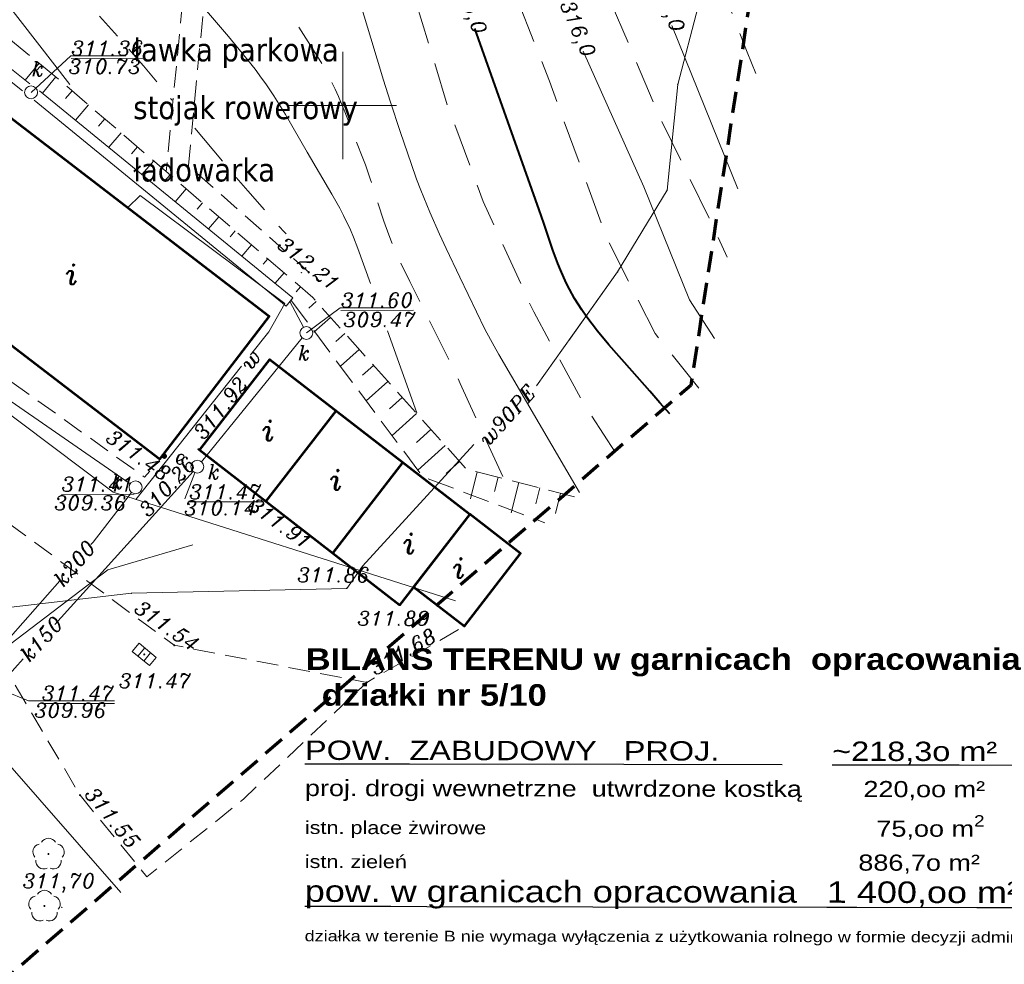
# Model space of a CAD drawing. Extents: x 4615668 to 9294084, y 5331114 to 10688993.
# Tile 130 of 181: x 4656468 to 4656514, y 5335038 to 5335082. Entities that reach past the tile are written whole.
import ezdxf
from ezdxf.enums import TextEntityAlignment as Align

# ---------------------------------------------------------------- set-up
doc = ezdxf.new("R2010")
doc.units = 0
doc.header["$MEASUREMENT"] = 0
for name, pattern in [('BUBZ02', [1.75, 1.25, -0.5]), ('KTCR', [1.5, 1, -0.5]), ('l215_500', [2.5, 1.5, -0.4125, 0.175, -0.4125]), ('l266_500', [1, 0.5, -0.5]), ('l423_500', [2, 1.5, -0.5]), ('l641_500', [1.5, 1, -0.5]), ('l812_500', [3, 2, -1]), ('l823_500', [1.75, 1.25, -0.5]), ('l824_500', [1.75, 1.25, -0.5])]:
    doc.linetypes.add(name, pattern=pattern)
for name, color, linetype in [('52', 7, 'Continuous'), ('BG_koncepcja', 7, 'Continuous'), ('tpsa_stolarka', 4, 'Continuous')]:
    doc.layers.add(name, color=color, linetype=linetype)
for name, color, linetype, lineweight in [('budynek', 7, 'Continuous', 53), ('chodnik', 7, 'l423_500', 13), ('e_elem_naziemne', 7, 'Continuous', 13), ('eNN', 7, 'Continuous', 13), ('funkcja_kondygnacja', 7, 'Continuous', 13), ('k', 7, 'Continuous', 13), ('k_elem_naziemne', 7, 'Continuous', 13), ('k_rzedne', 7, 'Continuous', 13), ('pkt_wys', 7, 'Continuous', 13), ('robocza26', 7, 'Continuous', 13), ('robocza50', 7, 'Continuous', 13), ('rowy', 7, 'l266_500', 13), ('skarpa_dol', 7, 'l824_500', 13), ('skarpa_gora', 7, 'l823_500', 13), ('skarpa_umoc', 7, 'Continuous', 13), ('w', 7, 'Continuous', 13), ('w_opis', 7, 'Continuous', 13), ('w_rzedne', 7, 'Continuous', 13), ('warst_ciagla', 7, 'Continuous', 0), ('warst_opis', 7, 'Continuous', 0), ('warst_pogrub', 7, 'Continuous', 40), ('warst_przeryw', 7, 'l812_500', 0), ('zakresy', 7, 'l215_500', 70), ('zielen', 7, 'Continuous', 13)]:
    doc.layers.add(name, color=color, linetype=linetype, lineweight=lineweight)
doc.styles.add('GENERATED_STYLE_3', font='ariblk.ttf')
doc.styles.add('Style-ITALIC_1250', font='ITALIC_1250.shx')
doc.styles.add('tomek14', font='ISOCP.shx', dxfattribs={"height": 14})
doc.styles.add('txt', font='TXT', dxfattribs={"height": 0.2})

# ---------------------------------------------------------------- blocks, each defined once
blk = doc.blocks.new('WYS')
at = {"layer": '52', "color": 67, "linetype": 'Continuous'}
blk.add_circle((0, 0), 0.08, dxfattribs=at)
blk = doc.blocks.new('506_5')
at = {"layer": 'k_elem_naziemne', "color": 24, "linetype": 'Continuous', "lineweight": 13}
blk.add_circle((0, 0), 0.3, dxfattribs=at)
blk = doc.blocks.new('922_5')
at = {"layer": 'zielen', "linetype": 'Continuous', "lineweight": 13}
h = blk.add_hatch(color=96, dxfattribs=at)
edge = h.paths.add_edge_path()
edge.add_arc((0, 0), 0.05, 0, 360)
at = {"layer": 'zielen', "color": 96, "linetype": 'Continuous', "lineweight": 13}
for centre, start, end in [((-0.352, 0.098), 101.9988, 221.9759), ((0.005, 0.357), 30.1243, 149.8757), ((0.362, 0.098), 318.0241, 78.0012), ((-0.215, -0.321), 174.335, 293.7607), ((0.225, -0.321), 246.2393, 5.665)]:
    blk.add_arc(centre, 0.375, start, end, dxfattribs=at)
blk = doc.blocks.new('501_5_2')
at = {"layer": 'e_elem_naziemne', "linetype": 'Continuous', "lineweight": 13}
h = blk.add_hatch(color=7, dxfattribs=at)
edge = h.paths.add_edge_path()
edge.add_arc((0, 0), 0.125, 0, 360)
blk = doc.blocks.new('509_5')
at = {"layer": 'k_elem_naziemne', "color": 7, "linetype": 'Continuous', "lineweight": 13}
for p, q in [((-0.18, -0.25), (-0.18, 0.25)), ((0.18, -0.25), (0.18, 0.25))]:
    blk.add_line(p, q, dxfattribs=at)
at = {"layer": 'k_elem_naziemne', "color": 7, "linetype": 'Continuous', "lineweight": 13, "flags": 128}
blk.add_lwpolyline([(0.52, -0.25), (-0.52, -0.25), (-0.52, 0.25), (0.52, 0.25)], close=True, dxfattribs=at)
blk = doc.blocks.new('801_5')
at = {"layer": 'pkt_wys', "linetype": 'Continuous', "lineweight": 13}
h = blk.add_hatch(color=7, dxfattribs=at)
edge = h.paths.add_edge_path()
edge.add_arc((0, 0), 0.05, 0, 360)
blk = doc.blocks.new('G$C3390F2A0')
at = {"layer": 'budynek', "color": 7, "linetype": 'Continuous', "lineweight": 53}
for p, q in [((152.458, 95.995), (149.192, 91.776)), ((155.566, 93.589), (152.308, 89.38))]:
    blk.add_line(p, q, dxfattribs=at)
at = {"layer": 'budynek', "color": 7, "linetype": 'Continuous', "lineweight": 53, "flags": 128}
for points in [[(119.808, 112.453), (124.906, 119.109), (137.031, 109.822), (137.038, 109.832), (149.345, 100.39), (144.247, 93.734)], [(155.417, 86.945), (146.11, 94.149), (149.382, 98.376), (158.689, 91.172)], [(158.689, 91.172), (156.07, 87.788), (158.428, 85.963), (161.047, 89.347)]]:
    blk.add_lwpolyline(points, close=True, dxfattribs=at)
at = {"layer": 'chodnik', "color": 7, "linetype": 'KTCR', "lineweight": 13, "flags": 128}
for points in [[(151.068, 142.8), (146.448, 126.811), (144.556, 107.113)], [(151.918, 142.141), (147.434, 126.622), (145.589, 107.394), (151.438, 102.218)], [(91.05, 116.682), (94.448, 116.483), (97.042, 116.054), (100.367, 114.528), (112.897, 105.533), (112.897, 105.533), (121.73, 97.085), (136.288, 85.332), (136.288, 85.332), (140.543, 78.104), (140.543, 78.104)], [(117.042, 109.94), (116.626, 108.389), (118.971, 111.336), (131.21, 101.72), (143.551, 92.899), (143.785, 93.184)], [(114.554, 108.033), (123.919, 100.562), (144.928, 85.077), (153.883, 83.349)], [(140.543, 78.104), (143.66, 74.304), (148.148, 77.916), (153.883, 83.349), (158.428, 85.963)]]:
    blk.add_lwpolyline(points, dxfattribs=at)
at = {"layer": 'eNN', "color": 1, "linetype": 'Continuous', "lineweight": 13, "flags": 128}
blk.add_lwpolyline([(145.794, 89.743), (141.831, 88.583), (136.68, 84.656), (132.082, 89.313), (123.604, 93.063), (117.592, 99.799)], dxfattribs=at)
at = {"layer": 'k', "color": 24, "linetype": 'Continuous', "lineweight": 13}
for p, q in [((150.936, 99.871), (150.305, 101.071)), ((146.193, 93.617), (150.883, 99.376)), ((142.881, 92.595), (135.743, 97.513)), ((139.368, 86.048), (145.803, 93.162)), ((139.612, 88.068), (135.79, 83.757)), ((135.579, 81.861), (137.899, 84.445)), ((135.576, 81.412), (142.447, 73.567))]:
    blk.add_line(p, q, dxfattribs=at)
at = {"layer": 'k', "color": 24, "linetype": 'Continuous', "lineweight": 13, "flags": 128}
blk.add_lwpolyline([(142.944, 92.188), (141.151, 89.879), (141.049, 89.759)], dxfattribs=at)
at = {"layer": 'k_rzedne', "color": 24, "linetype": 'Continuous', "lineweight": 13}
blk.add_line((145.418, 91.893), (145.894, 93.105), dxfattribs=at)
at = {"layer": 'k_rzedne', "color": 24, "linetype": 'Continuous', "lineweight": 13, "flags": 128}
for points in [[(138.266, 110.802), (140.123, 112.499), (142.68, 112.499)], [(151.076, 99.606), (152.643, 100.776), (155.168, 100.776)], [(135.868, 83.419), (138.143, 82.489), (142.143, 82.489)]]:
    blk.add_lwpolyline(points, dxfattribs=at)
at = {"layer": 'robocza26', "color": 7, "linetype": 'Continuous', "lineweight": 0}
for p, q in [((152.769, 107.688), (152.769, 112.688)), ((150.269, 110.188), (152.769, 110.188)), ((150.269, 110.188), (155.269, 110.188)), ((152.769, 110.188), (155.269, 110.188))]:
    blk.add_line(p, q, dxfattribs=at)
at = {"layer": 'robocza50', "color": 7, "linetype": 'Continuous', "lineweight": 0}
for p, q in [((152.769, 107.688), (152.769, 112.688)), ((150.269, 110.188), (152.769, 110.188)), ((150.269, 110.188), (155.269, 110.188)), ((152.769, 110.188), (155.269, 110.188))]:
    blk.add_line(p, q, dxfattribs=at)
at = {"layer": 'rowy', "color": 7, "linetype": 'Continuous', "lineweight": 13}
for p, q in [((150.132, 100.859), (138.416, 110.431)), ((150.447, 101.245), (138.659, 110.876)), ((150.447, 101.245), (150.132, 100.859))]:
    blk.add_line(p, q, dxfattribs=at)
at = {"layer": 'rowy', "color": 7, "linetype": 'Continuous', "lineweight": 13, "flags": 128}
for points in [[(138.208, 111.198), (125.079, 121.701), (116.64, 110.235)], [(137.873, 110.877), (125.173, 120.985), (117.042, 109.94)]]:
    blk.add_lwpolyline(points, dxfattribs=at)
at = {"layer": 'skarpa_dol', "color": 7, "linetype": 'BUBZ02', "lineweight": 13, "flags": 128}
blk.add_lwpolyline([(150.376, 101.117), (156.492, 92.92), (162.174, 90.779)], dxfattribs=at)
at = {"layer": 'skarpa_gora', "color": 7, "linetype": 'BUBZ02', "lineweight": 13, "flags": 128}
blk.add_lwpolyline([(163.557, 91.986), (158.529, 93.27), (151.372, 101.262), (139.637, 111.337), (129.274, 119.838), (125.118, 122.887), (116.283, 110.605), (116.665, 110.154)], dxfattribs=at)
at = {"layer": 'skarpa_umoc', "color": 7, "linetype": 'Continuous', "lineweight": 13}
for p, q in [((138.643, 112.152), (137.997, 111.366)), ((139.416, 111.518), (138.797, 110.764)), ((140.179, 110.871), (139.867, 110.508)), ((140.938, 110.22), (140.33, 109.511)), ((141.697, 109.569), (141.4, 109.224)), ((142.455, 108.918), (141.879, 108.246)), ((143.214, 108.266), (142.933, 107.939)), ((143.973, 107.614), (143.427, 106.98)), ((144.732, 106.963), (144.467, 106.655)), ((145.49, 106.312), (144.977, 105.715)), ((146.249, 105.66), (146, 105.371)), ((147.008, 105.009), (146.526, 104.448)), ((147.766, 104.358), (147.534, 104.087)), ((148.525, 103.706), (148.076, 103.182)), ((149.284, 103.055), (149.067, 102.802)), ((150.043, 102.403), (149.625, 101.917)), ((150.801, 101.752), (150.601, 101.518)), ((151.537, 101.077), (151.192, 100.768)), ((152.204, 100.333), (151.429, 99.638)), ((152.872, 99.588), (152.442, 99.203)), ((153.539, 98.842), (152.661, 98.056)), ((154.206, 98.097), (153.693, 97.639)), ((154.874, 97.353), (153.861, 96.446)), ((155.54, 96.608), (154.944, 96.074)), ((156.207, 95.863), (155.062, 94.837)), ((156.874, 95.118), (156.195, 94.509)), ((157.542, 94.373), (156.263, 93.228)), ((158.209, 93.628), (157.579, 93.065)), ((159.032, 93.142), (158.714, 91.894)), ((160.002, 92.894), (159.832, 92.231)), ((160.971, 92.647), (160.612, 91.242)), ((161.939, 92.399), (161.75, 91.657)), ((162.909, 92.152), (162.668, 91.21))]:
    blk.add_line(p, q, dxfattribs=at)
at = {"layer": 'w', "color": 160, "linetype": 'Continuous', "lineweight": 13}
blk.add_line((148.052, 98.056), (143.137, 91.863), dxfattribs=at)
at = {"layer": 'w', "color": 160, "linetype": 'Continuous', "lineweight": 13, "flags": 128}
for points in [[(173.81, 123.411), (173.324, 122.673), (171.019, 118.821), (169.314, 114.799), (168.358, 111.167), (167.873, 106.257), (165.558, 102.444), (161.79, 97.153)], [(173.81, 123.411), (173.324, 122.673), (171.019, 118.821), (169.314, 114.799), (168.358, 111.167), (167.873, 106.257), (165.558, 102.444), (163.291, 99.262)], [(142.766, 105.437), (143.337, 106.009), (150.076, 100.975), (149.325, 99.661), (148.476, 98.59)], [(158.012, 87.149), (142.091, 92.194), (129.273, 101.829), (127.111, 103.449)], [(158.867, 94.417), (153.693, 88.751), (152.955, 87.72), (142.935, 87.498), (133.195, 86.369), (133.195, 86.369), (133.195, 86.369)]]:
    blk.add_lwpolyline(points, dxfattribs=at)
at = {"layer": 'w', "color": 160, "linetype": 'Continuous', "lineweight": 13}
for p in [(168.358, 111.167), (167.873, 106.257), (165.558, 102.444), (163.291, 99.262), (163.291, 99.262), (153.693, 88.751), (152.955, 87.72), (142.935, 87.498)]:
    blk.add_point(p, dxfattribs=at)
at = {"layer": 'warst_ciagla', "color": 21, "linetype": 'Continuous', "lineweight": 0, "flags": 128}
for points in [[(140.067, 111.172), (137.053, 115.038), (136.698, 115.476), (136.454, 115.762), (135.948, 116.319), (135.688, 116.591), (135.156, 117.125), (134.611, 117.647), (133.501, 118.67), (132.274, 119.772), (131.655, 120.315), (130.718, 121.119), (129.292, 122.302), (129.001, 122.533), (128.41, 122.982), (127.617, 123.575), (127.226, 123.878), (126.654, 124.351)], [(163.792, 92.19), (160.031, 98.609), (159.809, 98.998), (159.388, 99.787), (158.988, 100.588), (158.214, 102.205), (157.576, 103.539), (157.265, 104.209), (156.815, 105.222), (156.397, 106.248), (156.203, 106.768), (155.946, 107.49), (155.451, 108.939), (154.977, 110.395), (154.67, 111.369), (154.075, 113.321), (153.355, 115.741)], [(146.429, 114.596), (147.453, 113.403), (147.955, 112.798), (148.692, 111.875), (148.996, 111.469), (149.192, 111.194), (149.568, 110.634), (150.102, 109.775), (151.121, 108.021), (152.266, 106.07), (152.629, 105.412), (152.803, 105.079), (153.127, 104.403), (153.276, 104.06), (153.479, 103.535), (154.065, 101.905)], [(171.155, 106.315), (168.087, 113.907)], [(163.963, 112.717), (166.775, 106.403), (168.909, 101.143), (170.073, 99.35)], [(154.853, 99.711), (156.224, 95.892)]]:
    blk.add_lwpolyline(points, dxfattribs=at)
at = {"layer": 'warst_pogrub', "color": 21, "linetype": 'Continuous', "lineweight": 40, "flags": 128}
blk.add_lwpolyline([(167.984, 95.847), (167.531, 96.35), (167.053, 96.895), (166.239, 97.822), (165.15, 99.053), (164.626, 99.686), (164.128, 100.342), (163.893, 100.681), (163.559, 101.207), (163.316, 101.643), (163.168, 101.938), (162.899, 102.541), (162.776, 102.846), (162.546, 103.464), (162.122, 104.712), (161.907, 105.335), (158.916, 113.78)], dxfattribs=at)
at = {"layer": 'warst_przeryw', "color": 21, "linetype": 'l812_500', "lineweight": 0, "flags": 128}
for points in [[(114.985, 150.464), (117.694, 145.365), (120.365, 140.671), (121.818, 138.421), (124.873, 134.02), (128.634, 128.841), (129.761, 127.414), (132.151, 124.675), (133.545, 123.328), (135.488, 121.615), (136.385, 120.687), (139.822, 116.197), (142.283, 113.408)], [(169.347, 97.036), (167.303, 99.585), (165.043, 104.05), (162.391, 111.319), (158.762, 120.612), (157.007, 126.469), (154.357, 131.385), (151.5, 137.31), (151.061, 138.213)], [(156.405, 137.23), (159.482, 130.946), (161.492, 125.303), (162.934, 121.141), (165.073, 115.413), (167.424, 109.855), (169.901, 104.793), (170.66, 103.127)], [(171.988, 111.68), (171.594, 112.667), (168.562, 120.421), (163.909, 131.556)], [(148.905, 131.292), (150.581, 129.144), (152.239, 126.555), (153.686, 122.134), (155.913, 115.86), (157.656, 110.153), (159.309, 105.722), (161.657, 100.583), (164.003, 96.293), (165.626, 93.79)], [(160.217, 92.932), (158.234, 97.262), (157.913, 97.947), (157.246, 99.304), (155.887, 102.007), (155.45, 102.916), (155.239, 103.373), (155.036, 103.846), (154.911, 104.166), (154.681, 104.812), (154.048, 106.775), (153.822, 107.424), (153.7, 107.745), (152.868, 109.894), (152.571, 110.601), (152.413, 110.95), (152.075, 111.636), (151.892, 111.971), (151.597, 112.463), (148.361, 117.521), (146.913, 119.777)], [(142.814, 112.807), (143.5, 112.03), (144.828, 110.433)], [(145.891, 109.14), (147.607, 107.082), (148.354, 106.213), (149.366, 105.068), (149.87, 104.493), (149.986, 104.367), (150.134, 104.221)]]:
    blk.add_lwpolyline(points, dxfattribs=at)
at = {"layer": 'zakresy', "color": 217, "linetype": 'l641_500', "lineweight": 70, "flags": 128}
blk.add_lwpolyline([(6.931, 10.558), (39.477, 110.069), (74.623, 175.45), (179.151, 163.591), (168.968, 97.168), (66.518, 8.467), (6.931, 10.558)], dxfattribs=at)
at = {"layer": 'e_elem_naziemne', "color": 7, "linetype": 'Continuous', "lineweight": 13, "rotation": 326.0509479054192}
blk.add_blockref('501_5_2', (144.467, 93.873), dxfattribs=at)
at = {"layer": 'k_elem_naziemne', "color": 24, "linetype": 'Continuous', "lineweight": 13}
for p, rotation in [((138.266, 110.802), 270.1967829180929), ((151.076, 99.606), 281.9504382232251), ((146.004, 93.384), 251.6646618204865), ((143.128, 92.425), 270.0657797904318)]:
    blk.add_blockref('506_5', p, dxfattribs=dict(at, rotation=rotation))
at = {"layer": 'k_elem_naziemne', "color": 7, "linetype": 'Continuous', "lineweight": 13, "rotation": 320.5787574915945}
blk.add_blockref('509_5', (143.533, 84.651), dxfattribs=at)
at = {"layer": 'pkt_wys', "color": 7, "linetype": 'Continuous', "lineweight": 13, "xscale": 0.1, "yscale": 0.1, "zscale": 0.1, "rotation": 0.06577989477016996}
for p in [(150.852, 102.408), (139.696, 72.882)]:
    blk.add_blockref('WYS', p, dxfattribs=at)
at = {"layer": 'pkt_wys', "color": 7, "linetype": 'Continuous', "lineweight": 13}
for p in [(146.052, 94.194), (144.102, 93.555), (149.192, 91.776), (152.308, 89.38), (155.417, 86.945), (144.928, 85.077), (143.533, 84.651), (153.883, 83.349), (140.543, 78.104)]:
    blk.add_blockref('801_5', p, dxfattribs=at)
at = {"layer": 'zielen', "color": 96, "linetype": 'Continuous', "lineweight": 13}
for p in [(139.075, 75.365), (138.887, 72.946)]:
    blk.add_blockref('922_5', p, dxfattribs=at)
at = {"layer": 'e_elem_naziemne', "color": 7, "linetype": 'Continuous', "lineweight": 13, "style": 'Style-ITALIC_1250'}
blk.add_text('e', height=0.68, dxfattribs=at).set_placement((145.213, 93.836), align=Align.MIDDLE_CENTER)
at = {"layer": 'funkcja_kondygnacja', "color": 7, "linetype": 'Continuous', "lineweight": 13, "style": 'Style-ITALIC_1250'}
for p in [(140.144, 102.344), (149.289, 95.078), (152.445, 92.778), (155.85, 89.818), (158.168, 88.677)]:
    blk.add_text('i', height=0.94, dxfattribs=at).set_placement(p, align=Align.MIDDLE_CENTER)
at = {"layer": 'k', "color": 24, "linetype": 'Continuous', "lineweight": 13, "char_height": 0.68, "attachment_point": 5, "line_spacing_factor": 0.722892, "style": 'txt'}
for s, insert, rotation in [('\\FITALIC_1250.shx;k200', (140.294, 88.893), 49.6523), ('\\FITALIC_1250.shx;k150', (138.753, 85.377), 47.5182)]:
    blk.add_mtext(s, dxfattribs=dict(at, insert=insert, rotation=rotation))
at = {"layer": 'k_elem_naziemne', "color": 24, "linetype": 'Continuous', "lineweight": 13, "style": 'Style-ITALIC_1250'}
for p in [(138.292, 111.561), (150.679, 98.344), (146.484, 92.81), (141.996, 92.353)]:
    blk.add_text('k', height=0.68, dxfattribs=at).set_placement(p)
at = {"layer": 'k_rzedne', "color": 24, "linetype": 'Continuous', "lineweight": 13, "char_height": 0.68, "line_spacing_factor": 0.722892, "style": 'txt'}
for s, insert, attachment_point, rotation in [('\\FITALIC_1250.shx;\\L311.36', (140.135, 112.517), 7, 0.0658), ('\\FITALIC_1250.shx;310.73', (140.007, 112.347), 1, 0.0658), ('\\FITALIC_1250.shx;\\L311.60', (152.681, 100.795), 7, 0.0658), ('\\FITALIC_1250.shx;309.47', (152.798, 100.568), 1, 0.0658), ('\\FITALIC_1250.shx;310.26', (143.217, 91.449), 1, 47.5194), ('\\FITALIC_1250.shx;\\L311.41', (139.68, 92.235), 7, 0.0658), ('\\FITALIC_1250.shx;\\L311.47', (145.625, 91.879), 7, 0.0658), ('\\FITALIC_1250.shx;309.36', (139.34, 92.038), 1, 0.0658), ('\\FITALIC_1250.shx;310.14', (145.389, 91.812), 1, 0.0658), ('\\FITALIC_1250.shx;\\L311.47', (138.764, 82.504), 7, 0.0658), ('\\FITALIC_1250.shx;309.96', (138.41, 82.391), 1, 0.0658)]:
    blk.add_mtext(s, dxfattribs=dict(at, insert=insert, attachment_point=attachment_point, rotation=rotation))
at = {"layer": 'pkt_wys', "color": 7, "linetype": 'Continuous', "lineweight": 13, "style": 'Style-ITALIC_1250'}
for s, rotation, p in [('311.92', 51.4015, (146.294, 94.583)), ('311.48', 324.8814, (141.69, 94.616)), ('311.91', 324.1839, (148.308, 91.458)), ('311.54', 325.204, (143.01, 86.667)), ('311.68', 29.7133, (154.274, 83.647)), ('311.55', 309.5408, (140.723, 78.136))]:
    blk.add_text(s, height=0.68, rotation=rotation, dxfattribs=at).set_placement(p)
for s, p in [('311.86', (150.654, 88.017)), ('311.89', (153.449, 85.989)), ('311.47', (142.348, 83.088))]:
    blk.add_text(s, height=0.68, dxfattribs=at).set_placement(p)
at = {"layer": 'pkt_wys', "color": 7, "linetype": 'Continuous', "lineweight": 13, "char_height": 0.68, "attachment_point": 7, "line_spacing_factor": 0.722892, "style": 'txt'}
for s, insert, rotation in [('\\FITALIC_1250.shx;312.21', (149.665, 103.617), 321.0675), ('\\FITALIC_1250.shx;311,70', (137.87, 73.565), 0.0658)]:
    blk.add_mtext(s, dxfattribs=dict(at, insert=insert, rotation=rotation))
at = {"layer": 'w', "color": 160, "linetype": 'Continuous', "lineweight": 13, "insert": (159.545, 94.302), "char_height": 0.68, "attachment_point": 7, "rotation": 47.6684, "line_spacing_factor": 0.722892, "style": 'txt'}
blk.add_mtext('\\FITALIC_1250.shx;w90PE', dxfattribs=at)
at = {"layer": 'w_opis', "color": 160, "linetype": 'Continuous', "lineweight": 13, "insert": (148.488, 97.828), "char_height": 0.68, "attachment_point": 7, "rotation": 51.5615, "line_spacing_factor": 0.722892, "style": 'txt'}
blk.add_mtext('\\FITALIC_1250.shx;w', dxfattribs=at)
at = {"layer": 'warst_opis', "color": 21, "linetype": 'Continuous', "lineweight": 0, "char_height": 0.68, "attachment_point": 5, "line_spacing_factor": 0.722892, "style": 'txt'}
for s, insert, rotation in [('\\FITALIC_1250.shx;315,0', (158.644, 114.822), 289.1037), ('\\FITALIC_1250.shx;317,0', (167.858, 114.926), 288.7929), ('\\FITALIC_1250.shx;316,0', (163.631, 113.722), 293.1315)]:
    blk.add_mtext(s, dxfattribs=dict(at, insert=insert, rotation=rotation))

msp = doc.modelspace()

# ---------------------------------------------------------------- block references
at = {"layer": 'w_rzedne', "color": 160, "linetype": 'Continuous', "lineweight": 13}
msp.add_blockref('G$C3390F2A0', (4656330.198, 5334967.836), dxfattribs=at)

# ---------------------------------------------------------------- texts
at = {"color": 0, "ltscale": 2.5, "insert": (4656481.213, 5335048.481), "char_height": 0.9, "width": 80.37878, "attachment_point": 1, "rotation": 359.8937, "style": 'tomek14'}
msp.add_mtext('\\A1;{\\L\\W1.2;\\fArial|b0|i0|c238|p34;POW.  ZABUDOWY   PROJ.^I       ~218,3o m²          \\H0.833333x;15,6o%\\P\\l\\H0.266666x;\\P\\H3.749625x;proj. drogi wewnetrzne \\H0.99997x; utwrdzone kostką \\H0.799864x;         \\H1.250379x;220,\\H0.999697x;oo m²\\H0.8x;                 \\H1.250378x;15,7o %\\H0.799758x;                                                                \\H0.9999x;                                  \\P\\H0.333468x;\\P\\H2.998796x;istn. place żwirowe\\H1.250375x;^I    ^I^I^I^I    75,\\H1.000099x;oo m\\H1.200002x;{\\H0.583332x;\\S2^ ;}\\H1x;             \\H0.833333x;5,36 %\\H0.799758x; \\P\\H0.333434x;\\P\\H2.998797x;istn. zieleń                            ^I^I^I^I  \\H1.250501x;886\\H0.999599x;,7o m²^I^I \\H1.000401x;63,34 %\\P\\L\\H1.332265x;pow. w granicach opracowania   1 400,oo m²    100 %\\P\\l\\H0.20016x;\\P\\L\\H0.999697x;\\P\\l\\H2.499x;działka w terenie B \\C256;nie\\C0; wymaga wyłączenia z użytkowania rolnego w formie decyzji administracyjnej}', dxfattribs=at)
at = {"layer": 'BG_koncepcja', "color": 255, "linetype": 'Continuous', "lineweight": 18, "insert": (4656478.117, 5335050.072), "char_height": 1, "width": 62.51844, "attachment_point": 7, "style": 'GENERATED_STYLE_3'}
msp.add_mtext('\\A1;\\pxql;      {\\C7; \\W1.2;BILANS TERENU w garnicach  opracowania\\P^Idziałki nr 5/10 }', dxfattribs=at)
at = {"layer": 'tpsa_stolarka', "color": 0, "ltscale": 2.5, "char_height": 1.08, "width": 28.14975, "attachment_point": 1, "style": 'tomek14'}
for s, insert in [('{\\fTahoma|b0|i0|c238|p34;ławka parkowa }', (4656473.221, 5335081.159)), ('{\\fTahoma|b0|i0|c238|p34;stojak rowerowy }', (4656473.221, 5335078.471)), ('{\\fTahoma|b0|i0|c238|p34;ładowarka}', (4656473.221, 5335075.573))]:
    msp.add_mtext(s, dxfattribs=dict(at, insert=insert))

doc.saveas('drawing.dxf')
